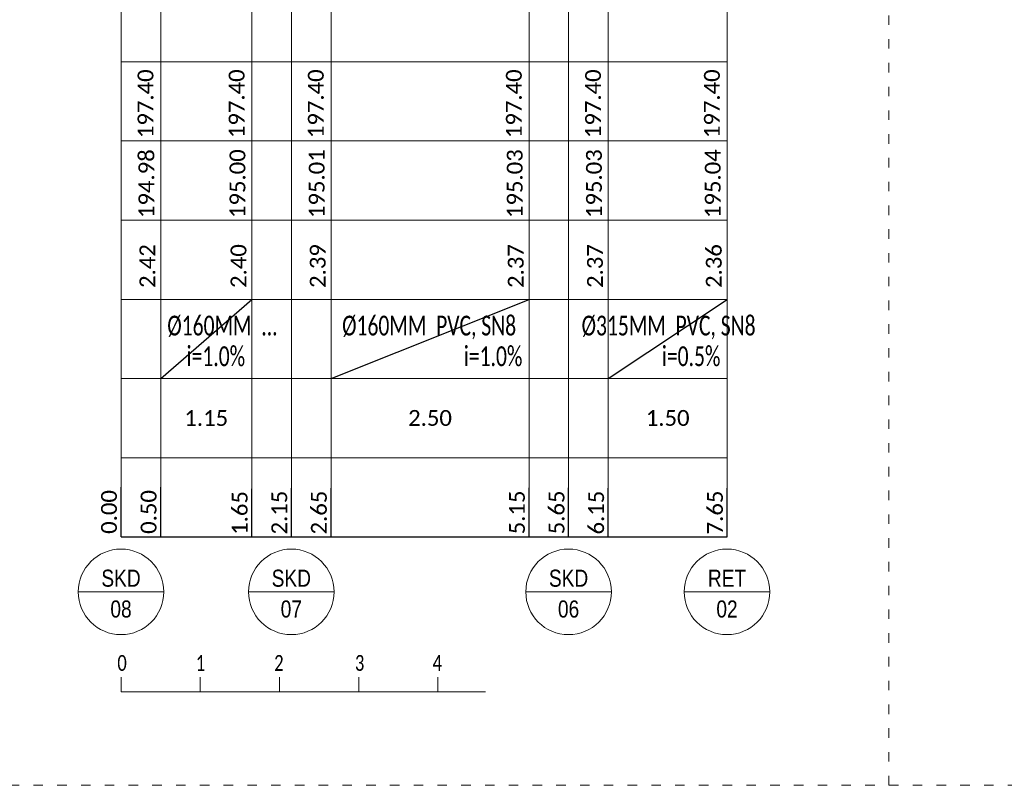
# Model space of a CAD drawing. Header units: millimetres. Extents: x -1212 to 8000, y -2 to 4191.
# Tile 7 of 28: x -962 to -949, y 179 to 189. Entities that reach past the tile are written whole.
import ezdxf
from ezdxf.enums import TextEntityAlignment as Align

# ---------------------------------------------------------------- set-up
doc = ezdxf.new("R2010")
doc.units = ezdxf.units.MM
doc.set_wipeout_variables(frame=1)
doc.linetypes.add('ACAD_ISO03W100', pattern=[30, 12, -18])
doc.layers.add('PRIMETECH - LINIE PROFILOWE', color=7, linetype='Continuous', lineweight=15)
doc.layers.add('PRIMETECH - OPISY', color=7, linetype='Continuous', lineweight=9)
doc.layers.add('PRIMETECH - NDR--------------', color=6, linetype='Continuous', lineweight=20, plot=False)
doc.layers.add('PRIMETECH - POMOC', color=203, linetype='Continuous', lineweight=13, plot=False)
doc.styles.add('RPK_TAB_TXT_OPIS', font='arial.ttf', dxfattribs={"width": 0.8, "height": 3.5})
doc.styles.get("Standard").update_dxf_attribs({"font": 'calibril.ttf'})
doc.dimstyles.new('1', dxfattribs={"dimtxt": 0.2, "dimasz": 0.12, "dimexe": 0, "dimexo": 0, "dimgap": 0.05, "dimtad": 1, "dimjust": 4, "dimzin": 1, "dimdsep": 46, "dimtxsty": 'Standard', "dimblk": 'NONE', "dimcen": -2.5, "dimclrd": 7, "dimclre": 7, "dimclrt": 7, "dimadec": 0, "dimazin": 0, "dimtfac": 1, "dimtmove": 0, "dimatfit": 3, "dimfxl": 1.25, "dimarcsym": 0})
doc.dimstyles.new('2', dxfattribs={"dimtxt": 0.2, "dimasz": 0.07, "dimexe": 0, "dimexo": 0, "dimgap": 0.1, "dimtad": 1, "dimzin": 1, "dimdsep": 46, "dimtxsty": 'Standard', "dimblk": 'NONE', "dimcen": 2.5, "dimclrd": 256, "dimclre": 256, "dimclrt": 256, "dimadec": 0, "dimazin": 0, "dimtfac": 1, "dimtmove": 0, "dimatfit": 3, "dimfxl": 1.25, "dimlwd": 5, "dimlwe": 5, "dimarcsym": 0})

# ---------------------------------------------------------------- blocks, each defined once
blk = doc.blocks.new('*D8032')
at = {"layer": 'DEFPOINTS', "color": 0}
blk.add_point((-960.464, 182), dxfattribs=at)
blk.add_point((-960.464, 182), dxfattribs=at)
blk.add_point((-960.464, 182), dxfattribs=at)
at = {"layer": 'PRIMETECH - LINIE PROFILOWE', "color": 7, "lineweight": -2, "ltscale": 2}
for q in [(-960.464, 182.631), (-960.464, 182), (-960.464, 182)]:
    blk.add_line((-960.464, 182), q, dxfattribs=at)
at = {"layer": 'PRIMETECH - LINIE PROFILOWE', "color": 7, "ltscale": 2, "insert": (-960.616, 182.316), "char_height": 0.2, "attachment_point": 5, "rotation": 90}
blk.add_mtext('0.00', dxfattribs=at)
blk = doc.blocks.new('_None')
blk = doc.blocks.new('*U6047')
at = {"ltscale": 1000}
for p, q in [((0, 4.537), (0, -0.463)), ((0, 2.037), (0, 0))]:
    blk.add_line(p, q, dxfattribs=at)
blk.add_circle((0, 2.037), 2.5)
at = {"ltscale": 1000, "style": 'RPK_TAB_TXT_OPIS', "width": 0.8}
blk.add_attdef('NR_PIONU', text='', height=1, rotation=270, dxfattribs=at).set_placement((-0.5, 2.037), align=Align.TOP_CENTER)
blk.add_attdef('OPIS_PION', text='', height=1, rotation=270, dxfattribs=at).set_placement((0, 2.037), align=Align.BOTTOM_CENTER)
blk = doc.blocks.new('*D8033')
at = {"layer": 'DEFPOINTS', "color": 0}
for p in [(-960.464, 182), (-959.964, 182), (-959.964, 182)]:
    blk.add_point(p, dxfattribs=at)
at = {"layer": 'PRIMETECH - LINIE PROFILOWE', "color": 7, "lineweight": -2, "ltscale": 2}
for p, q in [((-959.964, 182), (-959.964, 182.631)), ((-960.464, 182), (-960.464, 182)), ((-960.464, 182), (-959.964, 182))]:
    blk.add_line(p, q, dxfattribs=at)
at = {"layer": 'PRIMETECH - LINIE PROFILOWE', "color": 7, "ltscale": 2, "insert": (-960.116, 182.316), "char_height": 0.2, "attachment_point": 5, "rotation": 90}
blk.add_mtext('0.50', dxfattribs=at)
blk = doc.blocks.new('*D8041')
at = {"layer": 'DEFPOINTS', "color": 0}
for p in [(-957.814, 183), (-955.314, 183), (-955.314, 183)]:
    blk.add_point(p, dxfattribs=at)
at = {"layer": 'PRIMETECH - LINIE PROFILOWE', "lineweight": 5, "ltscale": 2}
for p, q in [((-957.814, 183), (-957.814, 183)), ((-957.814, 183), (-955.314, 183)), ((-955.314, 183), (-955.314, 183))]:
    blk.add_line(p, q, dxfattribs=at)
at = {"layer": 'PRIMETECH - LINIE PROFILOWE', "ltscale": 2, "insert": (-956.564, 183.502), "char_height": 0.2, "attachment_point": 5}
blk.add_mtext('2.50', dxfattribs=at)
blk = doc.blocks.new('*D8042')
at = {"layer": 'DEFPOINTS', "color": 0}
for p in [(-960.464, 182), (-958.814, 182), (-958.814, 182)]:
    blk.add_point(p, dxfattribs=at)
at = {"layer": 'PRIMETECH - POMOC', "color": 7, "lineweight": -2, "ltscale": 2}
for p, q in [((-958.814, 182), (-958.814, 182.606)), ((-960.464, 182), (-960.464, 182)), ((-960.464, 182), (-958.814, 182))]:
    blk.add_line(p, q, dxfattribs=at)
at = {"layer": 'PRIMETECH - POMOC', "color": 7, "ltscale": 2, "insert": (-958.966, 182.303), "char_height": 0.2, "attachment_point": 5, "rotation": 90}
blk.add_mtext('1.65', dxfattribs=at)
blk = doc.blocks.new('*D8043')
at = {"layer": 'DEFPOINTS', "color": 0}
for p in [(-960.464, 182), (-958.314, 182), (-958.314, 182)]:
    blk.add_point(p, dxfattribs=at)
at = {"layer": 'PRIMETECH - POMOC', "color": 7, "lineweight": -2, "ltscale": 2}
for p, q in [((-958.314, 182), (-958.314, 182.615)), ((-960.464, 182), (-960.464, 182)), ((-960.464, 182), (-958.314, 182))]:
    blk.add_line(p, q, dxfattribs=at)
at = {"layer": 'PRIMETECH - POMOC', "color": 7, "ltscale": 2, "insert": (-958.466, 182.308), "char_height": 0.2, "attachment_point": 5, "rotation": 90}
blk.add_mtext('2.15', dxfattribs=at)
blk = doc.blocks.new('*D8044')
at = {"layer": 'DEFPOINTS', "color": 0}
for p in [(-960.464, 182), (-957.814, 182), (-957.814, 182)]:
    blk.add_point(p, dxfattribs=at)
at = {"layer": 'PRIMETECH - POMOC', "color": 7, "lineweight": -2, "ltscale": 2}
for p, q in [((-957.814, 182), (-957.814, 182.615)), ((-960.464, 182), (-960.464, 182)), ((-960.464, 182), (-957.814, 182))]:
    blk.add_line(p, q, dxfattribs=at)
at = {"layer": 'PRIMETECH - POMOC', "color": 7, "ltscale": 2, "insert": (-957.966, 182.308), "char_height": 0.2, "attachment_point": 5, "rotation": 90}
blk.add_mtext('2.65', dxfattribs=at)
blk = doc.blocks.new('*D8045')
at = {"layer": 'DEFPOINTS', "color": 0}
for p in [(-960.464, 182), (-955.314, 182), (-955.314, 182)]:
    blk.add_point(p, dxfattribs=at)
at = {"layer": 'PRIMETECH - POMOC', "color": 7, "lineweight": -2, "ltscale": 2}
for p, q in [((-955.314, 182), (-955.314, 182.619)), ((-960.464, 182), (-960.464, 182)), ((-960.464, 182), (-955.314, 182))]:
    blk.add_line(p, q, dxfattribs=at)
at = {"layer": 'PRIMETECH - POMOC', "color": 7, "ltscale": 2, "insert": (-955.466, 182.31), "char_height": 0.2, "attachment_point": 5, "rotation": 90}
blk.add_mtext('5.15', dxfattribs=at)
blk = doc.blocks.new('*D8046')
at = {"layer": 'DEFPOINTS', "color": 0}
for p in [(-960.464, 182), (-954.814, 182), (-954.814, 182)]:
    blk.add_point(p, dxfattribs=at)
at = {"layer": 'PRIMETECH - POMOC', "color": 7, "lineweight": -2, "ltscale": 2}
for p, q in [((-954.814, 182), (-954.814, 182.619)), ((-960.464, 182), (-960.464, 182)), ((-960.464, 182), (-954.814, 182))]:
    blk.add_line(p, q, dxfattribs=at)
at = {"layer": 'PRIMETECH - POMOC', "color": 7, "ltscale": 2, "insert": (-954.966, 182.31), "char_height": 0.2, "attachment_point": 5, "rotation": 90}
blk.add_mtext('5.65', dxfattribs=at)
blk = doc.blocks.new('*D8047')
at = {"layer": 'DEFPOINTS', "color": 0}
for p in [(-960.464, 182), (-954.314, 182), (-954.314, 182)]:
    blk.add_point(p, dxfattribs=at)
at = {"layer": 'PRIMETECH - POMOC', "color": 7, "lineweight": -2, "ltscale": 2}
for p, q in [((-954.314, 182), (-954.314, 182.617)), ((-960.464, 182), (-960.464, 182)), ((-960.464, 182), (-954.314, 182))]:
    blk.add_line(p, q, dxfattribs=at)
at = {"layer": 'PRIMETECH - POMOC', "color": 7, "ltscale": 2, "insert": (-954.466, 182.308), "char_height": 0.2, "attachment_point": 5, "rotation": 90}
blk.add_mtext('6.15', dxfattribs=at)
blk = doc.blocks.new('*D8048')
at = {"layer": 'DEFPOINTS', "color": 0}
for p in [(-960.464, 182), (-952.814, 182), (-952.814, 182)]:
    blk.add_point(p, dxfattribs=at)
at = {"layer": 'PRIMETECH - POMOC', "color": 7, "lineweight": -2, "ltscale": 2}
for p, q in [((-952.814, 182), (-952.814, 182.618)), ((-960.464, 182), (-960.464, 182)), ((-960.464, 182), (-952.814, 182))]:
    blk.add_line(p, q, dxfattribs=at)
at = {"layer": 'PRIMETECH - POMOC', "color": 7, "ltscale": 2, "insert": (-952.966, 182.309), "char_height": 0.2, "attachment_point": 5, "rotation": 90}
blk.add_mtext('7.65', dxfattribs=at)
blk = doc.blocks.new('*D8050')
at = {"layer": 'DEFPOINTS', "color": 0}
for p in [(-954.314, 183), (-952.814, 183), (-952.814, 183)]:
    blk.add_point(p, dxfattribs=at)
at = {"layer": 'PRIMETECH - LINIE PROFILOWE', "lineweight": 5, "ltscale": 2}
for p, q in [((-954.314, 183), (-954.314, 183)), ((-954.314, 183), (-952.814, 183)), ((-952.814, 183), (-952.814, 183))]:
    blk.add_line(p, q, dxfattribs=at)
at = {"layer": 'PRIMETECH - LINIE PROFILOWE', "ltscale": 2, "insert": (-953.564, 183.502), "char_height": 0.2, "attachment_point": 5}
blk.add_mtext('1.50', dxfattribs=at)
blk = doc.blocks.new('*D8051')
at = {"layer": 'DEFPOINTS', "color": 0}
for p in [(-959.964, 183), (-958.814, 183), (-958.814, 183)]:
    blk.add_point(p, dxfattribs=at)
at = {"layer": 'PRIMETECH - LINIE PROFILOWE', "lineweight": 5, "ltscale": 2}
for p, q in [((-959.964, 183), (-959.964, 183)), ((-959.964, 183), (-958.814, 183)), ((-958.814, 183), (-958.814, 183))]:
    blk.add_line(p, q, dxfattribs=at)
at = {"layer": 'PRIMETECH - LINIE PROFILOWE', "ltscale": 2, "insert": (-959.389, 183.501), "char_height": 0.2, "attachment_point": 5}
blk.add_mtext('1.15', dxfattribs=at)

msp = doc.modelspace()

# ---------------------------------------------------------------- linework, layer by layer
at = {"layer": 'PRIMETECH - LINIE PROFILOWE', "ltscale": 2}
for p, q in [((-952.814, 195.2), (-952.814, 182)), ((-960.464, 194.734), (-960.464, 182)), ((-959.964, 194.734), (-959.964, 182)), ((-958.814, 194.456), (-958.814, 182)), ((-958.314, 194.456), (-958.314, 182)), ((-957.814, 194.456), (-957.814, 182)), ((-955.314, 194.481), (-955.314, 182)), ((-954.814, 194.481), (-954.814, 182)), ((-954.314, 194.481), (-954.314, 182))]:
    msp.add_line(p, q, dxfattribs=at)
at = {"layer": 'PRIMETECH - LINIE PROFILOWE'}
for p, q in [((-952.814, 188), (-960.464, 188)), ((-952.814, 187), (-960.464, 187)), ((-952.814, 186), (-960.464, 186)), ((-952.814, 185), (-960.464, 185)), ((-952.814, 184), (-960.464, 184)), ((-952.814, 183), (-960.464, 183)), ((-952.814, 182), (-960.464, 182))]:
    msp.add_line(p, q, dxfattribs=at)
at = {"layer": 'PRIMETECH - NDR--------------', "linetype": 'ACAD_ISO03W100', "ltscale": 0.01}
for p, q in [((-950.77, 178.865), (-950.77, 207.365)), ((-968.77, 178.865), (-861.27, 178.865))]:
    msp.add_line(p, q, dxfattribs=at)
at = {"layer": 'PRIMETECH - OPISY', "color": 7, "lineweight": 30, "ltscale": 2}
for p, q in [((-959.964, 184), (-958.814, 185)), ((-957.814, 184), (-955.314, 185)), ((-954.314, 184), (-952.814, 185))]:
    msp.add_line(p, q, dxfattribs=at)
at = {"layer": 'PRIMETECH - OPISY', "color": 7}
for p, q in [((-960.464, 180.232), (-960.464, 180.047)), ((-959.464, 180.047), (-959.464, 180.232)), ((-958.464, 180.047), (-958.464, 180.232)), ((-957.464, 180.047), (-957.464, 180.232)), ((-956.464, 180.047), (-956.464, 180.232)), ((-960.464, 180.047), (-955.864, 180.047))]:
    msp.add_line(p, q, dxfattribs=at)

# ---------------------------------------------------------------- block references
at = {"layer": 'PRIMETECH - OPISY', "color": 7, "xscale": 0.216, "yscale": 0.216, "zscale": 0.216, "rotation": 90}
for p, values in [((-960.025, 181.307), {'OPIS_PION': 'SKD', 'NR_PIONU': '08'}), ((-957.875, 181.307), {'OPIS_PION': 'SKD', 'NR_PIONU': '07'}), ((-954.375, 181.307), {'OPIS_PION': 'SKD', 'NR_PIONU': '06'}), ((-952.375, 181.307), {'OPIS_PION': 'RET', 'NR_PIONU': '02'})]:
    msp.add_blockref('*U6047', p, dxfattribs=at).add_auto_attribs(values)

# ---------------------------------------------------------------- texts
at = {"layer": 'PRIMETECH - OPISY'}
for s, p in [('197.40', (-960.056, 187.035)), ('197.40', (-958.906, 187.035)), ('197.40', (-957.906, 187.035)), ('197.40', (-955.406, 187.035)), ('197.40', (-954.406, 187.035)), ('197.40', (-952.906, 187.035)), ('194.98', (-960.045, 186.026)), ('195.00', (-958.895, 186.026)), ('195.01', (-957.895, 186.026)), ('195.03', (-955.395, 186.026)), ('195.03', (-954.395, 186.026)), ('195.04', (-952.895, 186.026)), ('2.42', (-960.032, 185.144)), ('2.40', (-958.882, 185.144)), ('2.39', (-957.882, 185.144)), ('2.37', (-955.382, 185.144)), ('2.37', (-954.382, 185.144)), ('2.36', (-952.882, 185.144))]:
    msp.add_text(s, height=0.2, rotation=90, dxfattribs=at).set_placement(p)
at = {"layer": 'PRIMETECH - OPISY', "width": 0.7}
for s, p in [('Ø160MM  ...', (-959.88, 184.544)), ('Ø160MM  PVC, SN8', (-957.673, 184.544)), ('Ø315MM  PVC, SN8', (-954.65, 184.544)), ('i=1.0%', (-959.637, 184.157)), ('i=1.0%', (-956.137, 184.157)), ('i=0.5%', (-953.637, 184.157))]:
    msp.add_text(s, height=0.25, dxfattribs=at).set_placement(p)
at = {"layer": 'PRIMETECH - OPISY', "color": 7, "ltscale": 0.7, "width": 0.75}
for s, p in [('0', (-960.511, 180.31)), ('1', (-959.521, 180.31)), ('2', (-958.531, 180.31)), ('3', (-957.512, 180.31)), ('4', (-956.532, 180.31))]:
    msp.add_text(s, height=0.2, dxfattribs=at).set_placement(p)

# ---------------------------------------------------------------- dimensions: what is measured, and where the dimension line sits
at = {"layer": 'PRIMETECH - LINIE PROFILOWE', "ltscale": 2}
dim = msp.add_linear_dim(base=(-958.814, 183), p1=(-959.964, 183), p2=(-958.814, 183), dimstyle='2', override={"dimgap": 0.4}, dxfattribs=at)
dim.commit()
dim.dimension.update_dxf_attribs({"geometry": '*D8051', "text_midpoint": (-959.389, 183), "dimtype": 160})
for base, p1, p2, picture, middle in [((-955.314, 183), (-957.814, 183), (-955.314, 183), '*D8041', (-956.564, 183.502)), ((-952.814, 183), (-954.314, 183), (-952.814, 183), '*D8050', (-953.564, 183.502))]:
    dim = msp.add_linear_dim(base=base, p1=p1, p2=p2, dimstyle='2', override={"dimgap": 0.4}, dxfattribs=at)
    dim.commit()
    dim.dimension.update_dxf_attribs({"geometry": picture, "text_midpoint": middle})
for base, p1, p2, picture, middle in [((-960.464296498, 182), (-960.464296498, 182), (-960.464296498, 182), '*D8032', (-960.616396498, 182.3157)), ((-959.964, 182), (-960.464, 182), (-959.964, 182), '*D8033', (-960.116, 182.316))]:
    dim = msp.add_linear_dim(base=base, p1=p1, p2=p2, dimstyle='1', dxfattribs=at)
    dim.commit()
    dim.dimension.update_dxf_attribs({"geometry": picture, "text_midpoint": middle})
at = {"layer": 'PRIMETECH - POMOC', "ltscale": 2}
for base, p2, picture, middle in [((-955.314, 182), (-955.314, 182), '*D8045', (-955.466, 182.31)), ((-954.814, 182), (-954.814, 182), '*D8046', (-954.966, 182.31)), ((-952.814, 182), (-952.814, 182), '*D8048', (-952.966, 182.309)), ((-954.314, 182), (-954.314, 182), '*D8047', (-954.466, 182.308)), ((-958.314, 182), (-958.314, 182), '*D8043', (-958.466, 182.308)), ((-957.814, 182), (-957.814, 182), '*D8044', (-957.966, 182.308)), ((-958.814, 182), (-958.814, 182), '*D8042', (-958.966, 182.303))]:
    dim = msp.add_linear_dim(base=base, p1=(-960.464, 182), p2=p2, dimstyle='1', dxfattribs=at)
    dim.commit()
    dim.dimension.update_dxf_attribs({"geometry": picture, "text_midpoint": middle})

doc.saveas('drawing.dxf')
